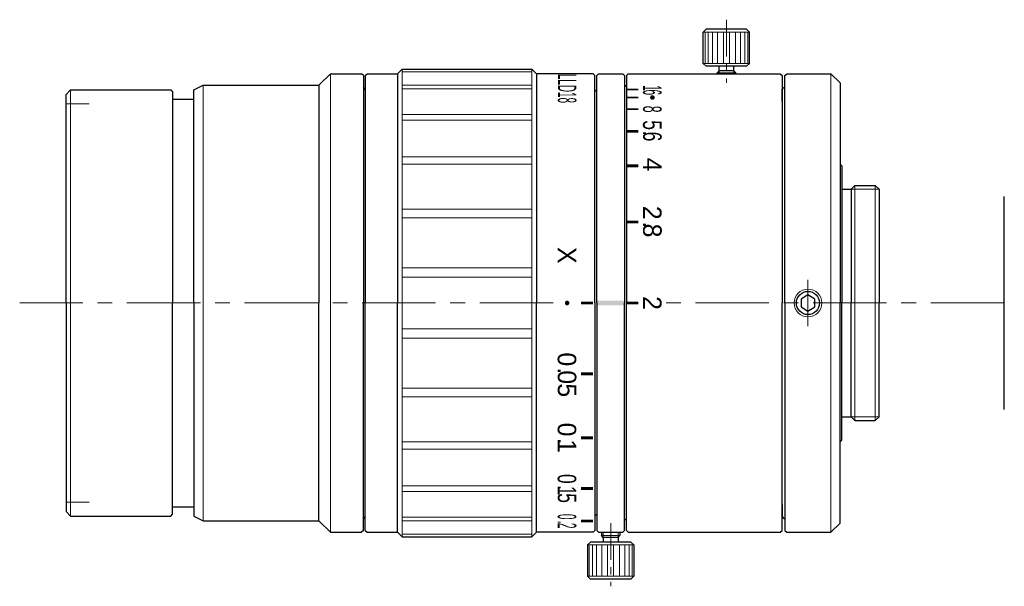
# Model space of a CAD drawing. Header units: millimetres. Extents: x -2 to 105, y 19 to 81.
import ezdxf
from ezdxf.enums import TextEntityAlignment as Align

# ---------------------------------------------------------------- set-up
doc = ezdxf.new("R2010")
doc.units = ezdxf.units.MM
doc.header["$LTSCALE"] = 0.25
doc.linetypes.add('CENTER', pattern=[50.8, 31.75, -6.35, 6.35, -6.35])
doc.layers.add('00_補助線', color=252, linetype='Continuous', lineweight=0, plot=False)
for name, color, linetype, lineweight in [('01_外形線', 7, 'Continuous', 30), ('02_ﾈｼﾞ（断面）・遮光線仕切り', 7, 'Continuous', 20), ('03_ﾈｼﾞ・ﾛｰﾚｯﾄ・遮光線', 7, 'Continuous', 9), ('04_中心線', 1, 'CENTER', 20), ('06_面取線', 7, 'Continuous', 9), ('09_文字', 2, 'Continuous', 20)]:
    doc.layers.add(name, color=color, linetype=linetype, lineweight=lineweight)
doc.styles.add('VS Standard', font='txt', dxfattribs={"height": 3})

# ---------------------------------------------------------------- blocks, each defined once
blk = doc.blocks.new('HM30##')
at = {"layer": '01_外形線'}
blk.add_lwpolyline([(-0.75, -0.43), (0, -0.87), (0.75, -0.43), (0.75, 0.43), (0, 0.87), (-0.75, 0.43)], close=True, dxfattribs=at)
blk.add_circle((0, 0), 1.25, dxfattribs=at)
at = {"layer": '03_ﾈｼﾞ・ﾛｰﾚｯﾄ・遮光線'}
blk.add_circle((0, 0), 1.5, dxfattribs=at)

msp = doc.modelspace()

# ---------------------------------------------------------------- hatches: boundary and pattern name
at = {"layer": '01_外形線'}
h = msp.add_hatch(color=256, dxfattribs=at)
h.dxf.hatch_style = 1
h.paths.add_polyline_path([(65.04, 72.94), (65.04, 73.14), (63.74, 73.14), (63.74, 72.94)])
h = msp.add_hatch(color=256, dxfattribs=at)
h.dxf.hatch_style = 1
h.paths.add_polyline_path([(65.04, 72.08), (65.04, 72.28), (63.74, 72.28), (63.74, 72.08)])
h = msp.add_hatch(color=256, dxfattribs=at)
h.dxf.hatch_style = 1
h.paths.add_polyline_path([(65.04, 70.82), (65.04, 71.02), (63.74, 71.02), (63.74, 70.82)])
h = msp.add_hatch(color=256, dxfattribs=at)
h.dxf.hatch_style = 1
h.paths.add_polyline_path([(65.04, 68.38), (65.04, 68.68), (63.74, 68.68), (63.74, 68.38)])
h = msp.add_hatch(color=256, dxfattribs=at)
h.dxf.hatch_style = 1
h.paths.add_polyline_path([(65.04, 64.66), (65.04, 64.96), (63.74, 64.96), (63.74, 64.66)])
h = msp.add_hatch(color=256, dxfattribs=at)
h.dxf.hatch_style = 1
h.paths.add_polyline_path([(65.04, 58.59), (65.04, 58.89), (63.74, 58.89), (63.74, 58.59)])
h = msp.add_hatch(color=256, dxfattribs=at)
h.dxf.hatch_style = 1
h.paths.add_polyline_path([(58.84, 49.85), (58.84, 50.15), (60.14, 50.15), (60.14, 49.85)])
h = msp.add_hatch(color=256, dxfattribs=at)
h.dxf.hatch_style = 1
h.paths.add_polyline_path([(63.54, 50.25), (60.54, 50.25), (60.54, 49.75), (63.54, 49.75)])
h = msp.add_hatch(color=256, dxfattribs=at)
h.dxf.hatch_style = 1
h.paths.add_polyline_path([(65.04, 49.85), (65.04, 50.15), (63.74, 50.15), (63.74, 49.85)])
h = msp.add_hatch(color=256, dxfattribs=at)
h.dxf.hatch_style = 1
h.paths.add_polyline_path([(58.84, 42.2), (58.84, 42.5), (60.14, 42.5), (60.14, 42.2)])
h = msp.add_hatch(color=256, dxfattribs=at)
h.dxf.hatch_style = 1
h.paths.add_polyline_path([(58.84, 35.3), (58.84, 35.6), (60.14, 35.6), (60.14, 35.3)])
h = msp.add_hatch(color=256, dxfattribs=at)
h.dxf.hatch_style = 1
h.paths.add_polyline_path([(58.84, 29.83), (58.84, 30.13), (60.14, 30.13), (60.14, 29.83)])
h = msp.add_hatch(color=256, dxfattribs=at)
h.dxf.hatch_style = 1
h.paths.add_polyline_path([(58.84, 26.31), (58.84, 26.61), (60.14, 26.61), (60.14, 26.31)])
at = {"layer": '09_文字'}
h = msp.add_hatch(color=256, dxfattribs=at)
h.dxf.hatch_style = 1
h.paths.add_polyline_path([(66.54, 71.93, 1), (66.54, 72.43, 1)])
h = msp.add_hatch(color=256, dxfattribs=at)
h.dxf.hatch_style = 1
h.paths.add_polyline_path([(57.34, 49.75, 1), (57.34, 50.25, 1)])

# ---------------------------------------------------------------- linework, layer by layer
at = {"layer": '00_補助線'}
for p, q in [((5.74, 71.5), (3.24, 71.5)), ((5.74, 28.5), (3.24, 28.5))]:
    msp.add_line(p, q, dxfattribs=at)
at = {"layer": '01_外形線'}
for p, q in [((72.36, 79.55), (72.04, 79.22)), ((72.04, 75.87), (72.04, 79.22)), ((76.71, 79.55), (72.36, 79.55)), ((76.71, 79.55), (77.04, 79.22)), ((77.04, 75.87), (77.04, 79.22)), ((72.36, 75.55), (72.04, 75.87)), ((76.71, 75.55), (72.36, 75.55)), ((73.74, 75.05), (73.74, 75.55)), ((75.34, 75.05), (75.34, 75.55)), ((76.71, 75.55), (77.04, 75.87)), ((30.54, 73.5), (31.79, 74.75)), ((31.79, 74.75), (35.14, 74.75)), ((35.34, 74.55), (35.14, 74.75)), ((35.34, 74.55), (35.34, 50)), ((35.54, 74.55), (35.74, 74.75)), ((35.54, 74.55), (35.54, 50)), ((35.74, 74.75), (39.04, 74.75)), ((39.04, 74.75), (39.54, 75.25)), ((39.04, 74.75), (39.04, 50)), ((39.54, 75.25), (53.54, 75.25)), ((54.04, 74.75), (53.54, 75.25)), ((60.14, 74.75), (54.04, 74.75)), ((54.04, 74.75), (54.04, 50)), ((60.14, 74.75), (60.34, 74.55)), ((60.34, 50), (60.34, 74.55)), ((60.54, 74.55), (60.74, 74.75)), ((60.54, 50), (60.54, 74.55)), ((60.74, 74.75), (63.34, 74.75)), ((63.34, 74.75), (63.54, 74.55)), ((63.54, 74.55), (63.54, 50)), ((63.74, 74.55), (63.94, 74.75)), ((63.74, 74.55), (63.74, 50)), ((63.94, 74.75), (80.34, 74.75)), ((73.54, 74.85), (73.74, 75.05)), ((73.54, 74.75), (73.54, 74.85)), ((75.34, 75.05), (73.74, 75.05)), ((75.34, 75.05), (75.54, 74.85)), ((75.54, 74.75), (75.54, 74.85)), ((80.34, 74.75), (80.54, 74.55)), ((80.54, 74.55), (80.54, 50)), ((80.84, 74.55), (81.04, 74.75)), ((80.84, 50), (80.84, 74.55)), ((81.04, 74.75), (85.81, 74.75)), ((85.81, 74.75), (86.81, 73.75)), ((17.04, 73), (18.04, 73.5)), ((18.04, 73.5), (30.54, 73.5)), ((30.54, 73.5), (30.54, 73.5)), ((30.54, 73.5), (30.54, 50)), ((63.54, 73.3), (63.74, 73.5)), ((63.74, 73.5), (63.74, 73.5)), ((86.81, 73.75), (86.81, 50)), ((3.24, 72.5), (3.74, 73)), ((3.24, 50), (3.24, 72.5)), ((3.74, 73), (14.54, 73)), ((14.54, 73), (14.74, 72.8)), ((14.74, 72.8), (14.74, 50)), ((17.04, 50), (17.04, 73)), ((35.34, 73.25), (35.34, 73.25)), ((35.54, 73.05), (35.34, 73.25)), ((60.34, 73), (60.54, 72.8)), ((80.54, 73.05), (80.74, 73.25)), ((80.54, 73.25), (80.54, 73.25)), ((80.54, 71.75), (80.54, 73.05)), ((80.74, 73.25), (80.84, 73.25)), ((14.74, 72), (17.04, 72)), ((86.81, 65), (86.81, 65)), ((86.81, 65), (87.01, 64.8)), ((87.01, 64.8), (87.01, 50)), ((87.01, 62.3), (88.01, 62.3)), ((88.01, 62.3), (88.41, 62.7)), ((88.01, 62.3), (88.01, 62.3)), ((88.01, 62.3), (88.01, 50)), ((88.41, 62.7), (90.61, 62.7)), ((91.01, 62.3), (90.61, 62.7)), ((91.01, 62.3), (91.01, 50)), ((104.53, 38.5), (104.53, 61.5)), ((3.24, 50), (3.24, 27.5)), ((14.74, 27.2), (14.74, 50)), ((17.04, 50), (17.04, 27)), ((30.54, 26.5), (30.54, 50)), ((35.34, 25.45), (35.34, 50)), ((35.54, 25.45), (35.54, 50)), ((39.04, 25.25), (39.04, 50)), ((54.04, 25.25), (54.04, 50)), ((60.34, 50), (60.34, 25.45)), ((60.54, 50), (60.54, 25.45)), ((63.54, 25.45), (63.54, 50)), ((63.74, 25.45), (63.74, 50)), ((80.54, 25.45), (80.54, 50)), ((80.84, 50), (80.84, 25.45)), ((86.81, 26.25), (86.81, 50)), ((87.01, 35.2), (87.01, 50)), ((88.01, 37.7), (88.01, 50)), ((91.01, 37.7), (91.01, 50)), ((87.01, 37.7), (88.01, 37.7)), ((88.01, 37.7), (88.01, 37.7)), ((88.01, 37.7), (88.41, 37.3)), ((88.41, 37.3), (90.61, 37.3)), ((91.01, 37.7), (90.61, 37.3)), ((86.81, 35), (87.01, 35.2)), ((86.81, 35), (86.81, 35)), ((14.74, 28), (17.04, 28)), ((80.54, 28.25), (80.54, 26.95)), ((3.24, 27.5), (3.74, 27)), ((3.74, 27), (14.54, 27)), ((14.54, 27), (14.74, 27.2)), ((17.04, 27), (18.04, 26.5)), ((35.54, 26.95), (35.34, 26.75)), ((35.34, 26.75), (35.34, 26.75)), ((60.34, 27), (60.54, 27.2)), ((63.54, 26.7), (63.74, 26.5)), ((80.54, 26.95), (80.74, 26.75)), ((80.54, 26.75), (80.54, 26.75)), ((80.74, 26.75), (80.84, 26.75)), ((18.04, 26.5), (30.54, 26.5)), ((30.54, 26.5), (30.54, 26.5)), ((30.54, 26.5), (31.79, 25.25)), ((63.74, 26.5), (63.74, 26.5)), ((85.81, 25.25), (86.81, 26.25)), ((31.79, 25.25), (35.14, 25.25)), ((35.34, 25.45), (35.14, 25.25)), ((35.54, 25.45), (35.74, 25.25)), ((35.74, 25.25), (39.04, 25.25)), ((39.04, 25.25), (39.54, 24.75)), ((39.54, 24.75), (53.54, 24.75)), ((54.04, 25.25), (53.54, 24.75)), ((60.14, 25.25), (54.04, 25.25)), ((60.14, 25.25), (60.34, 25.45)), ((60.54, 25.45), (60.74, 25.25)), ((60.74, 25.25), (63.34, 25.25)), ((61.04, 25.25), (61.04, 24.9)), ((61.24, 24.7), (61.04, 24.9)), ((61.24, 24.7), (61.24, 24.2)), ((62.84, 24.7), (61.24, 24.7)), ((62.84, 24.7), (63.04, 24.9)), ((62.84, 24.7), (62.84, 24.2)), ((63.04, 25.25), (63.04, 24.9)), ((63.34, 25.25), (63.54, 25.45)), ((63.74, 25.45), (63.94, 25.25)), ((63.94, 25.25), (80.34, 25.25)), ((80.34, 25.25), (80.54, 25.45)), ((80.84, 25.45), (81.04, 25.25)), ((81.04, 25.25), (85.81, 25.25)), ((59.86, 24.2), (59.54, 23.88)), ((59.54, 23.88), (59.54, 20.53)), ((64.21, 24.2), (59.86, 24.2)), ((64.21, 24.2), (64.54, 23.88)), ((64.54, 23.88), (64.54, 20.53)), ((59.86, 20.2), (59.54, 20.53)), ((64.21, 20.2), (59.86, 20.2)), ((64.21, 20.2), (64.54, 20.53))]:
    msp.add_line(p, q, dxfattribs=at)
at = {"layer": '02_ﾈｼﾞ（断面）・遮光線仕切り'}
for p, q in [((73.74, 74.75), (73.74, 75.05)), ((75.34, 74.75), (75.34, 75.05)), ((88.01, 62.3), (91.01, 62.3)), ((88.01, 37.7), (91.01, 37.7)), ((61.24, 25.25), (61.24, 24.7)), ((62.84, 25.25), (62.84, 24.7))]:
    msp.add_line(p, q, dxfattribs=at)
at = {"layer": '03_ﾈｼﾞ・ﾛｰﾚｯﾄ・遮光線'}
for p, q in [((39.54, 74.96), (53.54, 74.96)), ((39.54, 73.51), (53.54, 73.51)), ((39.54, 73.13), (53.54, 73.13)), ((39.54, 70.33), (53.54, 70.33)), ((39.54, 69.72), (53.54, 69.72)), ((39.54, 65.76), (53.54, 65.76)), ((39.54, 64.97), (53.54, 64.97)), ((39.54, 60.12), (53.54, 60.12)), ((39.54, 59.2), (53.54, 59.2)), ((39.54, 53.79), (53.54, 53.79)), ((39.54, 52.8), (53.54, 52.8)), ((39.54, 47.2), (53.54, 47.2)), ((39.54, 46.21), (53.54, 46.21)), ((39.54, 40.8), (53.54, 40.8)), ((39.54, 39.88), (53.54, 39.88)), ((39.54, 35.03), (53.54, 35.03)), ((39.54, 34.24), (53.54, 34.24)), ((39.54, 30.28), (53.54, 30.28)), ((39.54, 29.67), (53.54, 29.67)), ((39.54, 26.87), (53.54, 26.87)), ((39.54, 26.49), (53.54, 26.49)), ((39.54, 25.04), (53.54, 25.04))]:
    msp.add_line(p, q, dxfattribs=at)
at = {"layer": '04_中心線', "ltscale": 0.5}
for p, q in [((74.54, 80.58), (74.54, 73.75)), ((62.04, 26.25), (62.04, 19.42))]:
    msp.add_line(p, q, dxfattribs=at)
at = {"layer": '04_中心線'}
for p, q in [((83.34, 52.5), (83.34, 47.5)), ((55.84, 50), (-1.76, 50)), ((104.53, 50), (68.01, 50))]:
    msp.add_line(p, q, dxfattribs=at)
at = {"layer": '06_面取線'}
for p, q in [((77.04, 79.22), (72.04, 79.22)), ((72.23, 79.22), (72.23, 75.87)), ((72.56, 79.22), (72.56, 75.87)), ((73.02, 79.22), (73.02, 75.87)), ((73.58, 79.22), (73.58, 75.87)), ((74.21, 79.22), (74.21, 75.87)), ((74.86, 79.22), (74.86, 75.87)), ((75.5, 79.22), (75.5, 75.87)), ((76.06, 79.22), (76.06, 75.87)), ((76.52, 79.22), (76.52, 75.87)), ((76.85, 79.22), (76.85, 75.87)), ((77.04, 75.87), (72.04, 75.87)), ((31.79, 74.75), (31.79, 50)), ((39.54, 75.25), (39.54, 50)), ((53.54, 75.25), (53.54, 50)), ((75.54, 74.85), (73.54, 74.85)), ((85.81, 74.75), (85.81, 50)), ((18.04, 73.5), (18.04, 50)), ((3.74, 73), (3.74, 50)), ((88.41, 62.7), (88.41, 50)), ((90.61, 62.7), (90.61, 50)), ((3.74, 27), (3.74, 50)), ((18.04, 50), (18.04, 26.5)), ((31.79, 25.25), (31.79, 50)), ((39.54, 24.75), (39.54, 50)), ((53.54, 24.75), (53.54, 50)), ((85.81, 25.25), (85.81, 50)), ((88.41, 37.3), (88.41, 50)), ((90.61, 37.3), (90.61, 50)), ((63.04, 24.9), (61.04, 24.9)), ((64.54, 23.88), (59.54, 23.88)), ((59.73, 20.53), (59.73, 23.88)), ((60.06, 20.53), (60.06, 23.88)), ((60.52, 20.53), (60.52, 23.88)), ((61.08, 20.53), (61.08, 23.88)), ((61.71, 20.53), (61.71, 23.88)), ((62.36, 20.53), (62.36, 23.88)), ((63, 20.53), (63, 23.88)), ((63.56, 20.53), (63.56, 23.88)), ((64.02, 20.53), (64.02, 23.88)), ((64.35, 20.53), (64.35, 23.88)), ((64.54, 20.53), (59.54, 20.53))]:
    msp.add_line(p, q, dxfattribs=at)

# ---------------------------------------------------------------- block references
at = {"layer": '01_外形線'}
msp.add_blockref('HM30##', (83.34, 50), dxfattribs=at)

# ---------------------------------------------------------------- texts
at = {"layer": '09_文字', "style": 'VS Standard'}
for s, width, p in [('LLD18', 0.4, (58.34, 73.16)), ('1', 0.4, (67.54, 73.21)), ('6', 0.4, (67.53, 72.74)), ('8', 0.5, (67.53, 70.92)), ('5', 0.7, (67.53, 69.2)), ('.', 0.7, (67.54, 68.34)), ('6', 0.7, (67.54, 67.97)), ('0', 0.7, (58.32, 31.02)), ('.', 0.7, (58.33, 30.08)), ('1', 0.7, (58.33, 29.74)), ('5', 0.7, (58.33, 28.94)), ('0', 0.4, (58.32, 26.93)), ('.', 0.4, (58.33, 26.34)), ('2', 0.4, (58.33, 25.96))]:
    msp.add_text(s, height=2, rotation=270, dxfattribs=dict(at, width=width)).set_placement(p, align=Align.TOP_CENTER)
for s, p in [('4', (67.53, 64.95)), ('2', (67.53, 59.74)), ('.', (67.54, 58.43)), ('8', (67.54, 57.82)), ('X', (58.32, 55.15)), ('2', (67.53, 50)), ('0', (58.32, 43.92)), ('.', (58.33, 42.68)), ('0', (58.33, 41.99)), ('5', (58.33, 40.58)), ('0', (58.32, 36.34)), ('.', (58.33, 35.1)), ('1', (58.33, 34.56))]:
    msp.add_text(s, height=2, rotation=270, dxfattribs=at).set_placement(p, align=Align.TOP_CENTER)

doc.saveas('drawing.dxf')
